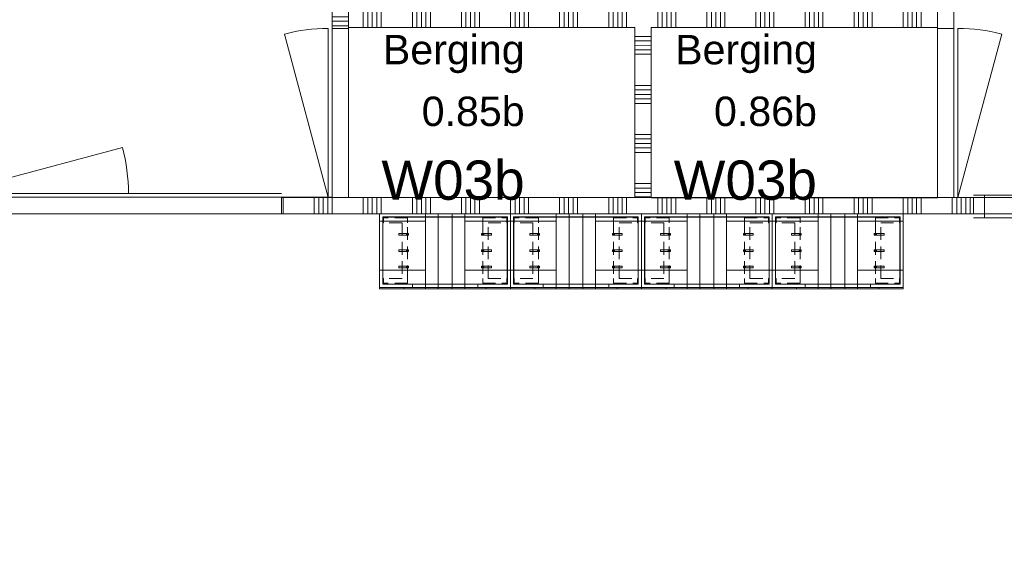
# Model space of a CAD drawing. Header units: millimetres. Extents: x -850 to 154668, y -80411 to 71019.
# Tile 184 of 236: x 45490 to 51508, y 42716 to 45992. Entities that reach past the tile are written whole.
import ezdxf
from ezdxf.enums import TextEntityAlignment as Align

# ---------------------------------------------------------------- set-up
doc = ezdxf.new("R2010")
doc.units = ezdxf.units.MM
doc.header["$MEASUREMENT"] = 0
doc.linetypes.add('B0702', pattern=[117.37, 78.119999, -39.250001])
for name, color, linetype in [('New_22 NC Binnenwanden', 7, 'Continuous'), ('New_22 NC Binnenwanden Deuren', 7, 'Continuous'), ('New_22 NC Binnenwanden Doorsnede-arcering', 7, 'Continuous'), ('New_22 NC Binnenwanden Laagscheidingslijnen', 7, 'Continuous'), ('New_22 NC Binnenwanden Ramen', 7, 'Continuous'), ('New_72 Vaste Inrichting', 7, 'Continuous'), ('New_72 Vaste Inrichting Afdek-arcering', 7, 'Continuous'), ('New_Z Ruimtefuncties', 7, 'Continuous'), ('New_Z Ruimtefuncties Zone omranding', 7, 'Continuous'), ('New_Z Ruimtefuncties Zone tekst', 7, 'Continuous')]:
    doc.layers.add(name, color=color, linetype=linetype)
doc.styles.add('GENERATED_STYLE_1', font='arial.ttf')
doc.styles.add('GENERATED_STYLE_2', font='arial.ttf')

# ---------------------------------------------------------------- blocks, each defined once
blk = doc.blocks.new('*X637')
at = {"layer": 'New_22 NC Binnenwanden Doorsnede-arcering', "color": 254, "linetype": 'Continuous', "lineweight": 0, "true_color": 0xe9ebeb}
for p, q in [((47590.3, 46006.3), (47590.3, 46045)), ((47617.7, 46006.3), (47617.7, 46045)), ((47645.1, 46006.3), (47645.1, 46045)), ((47672.6, 46006.3), (47672.6, 46045)), ((47700, 46006.3), (47700, 46045)), ((47890.3, 46006.3), (47890.3, 46045)), ((47917.7, 46006.3), (47917.7, 46045)), ((47945.1, 46006.3), (47945.1, 46045)), ((47972.6, 46006.3), (47972.6, 46045)), ((48000, 46006.3), (48000, 46045)), ((48190.3, 46006.3), (48190.3, 46045)), ((48217.7, 46006.3), (48217.7, 46045)), ((48245.1, 46006.3), (48245.1, 46045)), ((48272.6, 46006.3), (48272.6, 46045)), ((48300, 46006.3), (48300, 46045)), ((48490.3, 46006.3), (48490.3, 46045)), ((48517.7, 46006.3), (48517.7, 46045)), ((48545.1, 46006.3), (48545.1, 46045)), ((48572.6, 46006.3), (48572.6, 46045)), ((48600, 46006.3), (48600, 46045)), ((48790.3, 46006.3), (48790.3, 46045)), ((48817.7, 46006.3), (48817.7, 46045)), ((48845.1, 46006.3), (48845.1, 46045)), ((48872.6, 46006.3), (48872.6, 46045)), ((48900, 46006.3), (48900, 46045)), ((49090.3, 46006.3), (49090.3, 46045)), ((49117.7, 46006.3), (49117.7, 46045)), ((49145.1, 46006.3), (49145.1, 46045)), ((49172.6, 46006.3), (49172.6, 46045)), ((49200, 46006.3), (49200, 46045)), ((49390.3, 46006.3), (49390.3, 46045)), ((49417.7, 46006.3), (49417.7, 46045)), ((49445.1, 46006.3), (49445.1, 46045)), ((49472.6, 46006.3), (49472.6, 46045)), ((49500, 46006.3), (49500, 46045)), ((49690.3, 46006.3), (49690.3, 46045)), ((49717.7, 46006.3), (49717.7, 46045)), ((49745.1, 46006.3), (49745.1, 46045)), ((49772.6, 46006.3), (49772.6, 46045)), ((49800, 46006.3), (49800, 46045)), ((49990.3, 46006.3), (49990.3, 46045)), ((50017.7, 46006.3), (50017.7, 46045)), ((50045.1, 46006.3), (50045.1, 46045)), ((50072.6, 46006.3), (50072.6, 46045)), ((50100, 46006.3), (50100, 46045)), ((50290.3, 46006.3), (50290.3, 46045)), ((50317.7, 46006.3), (50317.7, 46045)), ((50345.1, 46006.3), (50345.1, 46045)), ((50372.6, 46006.3), (50372.6, 46045)), ((50400, 46006.3), (50400, 46045)), ((50590.3, 46006.3), (50590.3, 46045)), ((50617.7, 46006.3), (50617.7, 46045)), ((50645.1, 46006.3), (50645.1, 46045)), ((50672.6, 46006.3), (50672.6, 46045)), ((50700, 46006.3), (50700, 46045)), ((50890.3, 46006.3), (50890.3, 46045)), ((50917.7, 46006.3), (50917.7, 46045)), ((50945.1, 46006.3), (50945.1, 46045)), ((50972.6, 46006.3), (50972.6, 46045)), ((51000, 46006.3), (51000, 46045)), ((47590.3, 45945), (47590.3, 46006.3)), ((47617.7, 45945), (47617.7, 46006.3)), ((47645.1, 45945), (47645.1, 46006.3)), ((47672.6, 45945), (47672.6, 46006.3)), ((47700, 45945), (47700, 46006.3)), ((47890.3, 45945), (47890.3, 46006.3)), ((47917.7, 45945), (47917.7, 46006.3)), ((47945.1, 45945), (47945.1, 46006.3)), ((47972.6, 45945), (47972.6, 46006.3)), ((48000, 45945), (48000, 46006.3)), ((48190.3, 45945), (48190.3, 46006.3)), ((48217.7, 45945), (48217.7, 46006.3)), ((48245.1, 45945), (48245.1, 46006.3)), ((48272.6, 45945), (48272.6, 46006.3)), ((48300, 45945), (48300, 46006.3)), ((48490.3, 45945), (48490.3, 46006.3)), ((48517.7, 45945), (48517.7, 46006.3)), ((48545.1, 45945), (48545.1, 46006.3)), ((48572.6, 45945), (48572.6, 46006.3)), ((48600, 45945), (48600, 46006.3)), ((48790.3, 45945), (48790.3, 46006.3)), ((48817.7, 45945), (48817.7, 46006.3)), ((48845.1, 45945), (48845.1, 46006.3)), ((48872.6, 45945), (48872.6, 46006.3)), ((48900, 45945), (48900, 46006.3)), ((49090.3, 45945), (49090.3, 46006.3)), ((49117.7, 45945), (49117.7, 46006.3)), ((49145.1, 45945), (49145.1, 46006.3)), ((49172.6, 45945), (49172.6, 46006.3)), ((49200, 45945), (49200, 46006.3)), ((49390.3, 45945), (49390.3, 46006.3)), ((49417.7, 45945), (49417.7, 46006.3)), ((49445.1, 45945), (49445.1, 46006.3)), ((49472.6, 45945), (49472.6, 46006.3)), ((49500, 45945), (49500, 46006.3)), ((49690.3, 45945), (49690.3, 46006.3)), ((49717.7, 45945), (49717.7, 46006.3)), ((49745.1, 45945), (49745.1, 46006.3)), ((49772.6, 45945), (49772.6, 46006.3)), ((49800, 45945), (49800, 46006.3)), ((49990.3, 45945), (49990.3, 46006.3)), ((50017.7, 45945), (50017.7, 46006.3)), ((50045.1, 45945), (50045.1, 46006.3)), ((50072.6, 45945), (50072.6, 46006.3)), ((50100, 45945), (50100, 46006.3)), ((50290.3, 45945), (50290.3, 46006.3)), ((50317.7, 45945), (50317.7, 46006.3)), ((50345.1, 45945), (50345.1, 46006.3)), ((50372.6, 45945), (50372.6, 46006.3)), ((50400, 45945), (50400, 46006.3)), ((50590.3, 45945), (50590.3, 46006.3)), ((50617.7, 45945), (50617.7, 46006.3)), ((50645.1, 45945), (50645.1, 46006.3)), ((50672.6, 45945), (50672.6, 46006.3)), ((50700, 45945), (50700, 46006.3)), ((50890.3, 45945), (50890.3, 46006.3)), ((50917.7, 45945), (50917.7, 46006.3)), ((50945.1, 45945), (50945.1, 46006.3)), ((50972.6, 45945), (50972.6, 46006.3)), ((51000, 45945), (51000, 46006.3))]:
    blk.add_line(p, q, dxfattribs=at)
blk = doc.blocks.new('Wall_155_1', base_point=(51200.2, 45945))
at = {"layer": 'New_22 NC Binnenwanden', "color": 8, "linetype": 'Continuous', "lineweight": 0, "true_color": 0x778488, "flags": 128}
for points in [[(51100.2, 46045), (47500.4, 46045)], [(47500.4, 46045), (47500.4, 45945)], [(51100.2, 46045), (51100.2, 45945)], [(47500.4, 45945), (49250.1, 45945)], [(49350.1, 45945), (51100.2, 45945)]]:
    blk.add_lwpolyline(points, dxfattribs=at)
at = {"layer": 'New_22 NC Binnenwanden', "color": 8, "lineweight": 0, "true_color": 0x778488}
blk.add_blockref('*X637', (0, 0), dxfattribs=at)
blk = doc.blocks.new('garderobehuisje 3')
at = {"layer": 'New_72 Vaste Inrichting Afdek-arcering', "linetype": 'Continuous', "lineweight": 0, "true_color": 0x99a3a6}
h = blk.add_hatch(dxfattribs=at)
h.set_pattern_fill('930_Lijnen_vert_300_0001', color=253, style=0, pattern_type=2)
h.set_pattern_definition([(2e-14, (225, 60), (0, 300), [])])
h.paths.add_polyline_path([(0, 0), (279.8, 0), (279.8, 460), (0, 460)])
h = blk.add_hatch(dxfattribs=at)
h.set_pattern_fill('930_Lijnen_vert_300_0001', color=253, style=0, pattern_type=2)
h.set_pattern_definition([(180, (225, 60), (0, 300), [])])
h.paths.add_polyline_path([(800, 460), (520.3, 460), (520.3, 0), (800, 0)])
at = {"layer": 'New_72 Vaste Inrichting', "color": 7, "linetype": 'Continuous', "lineweight": 0}
for p, q in [((800, 460), (0, 460)), ((0, 460), (0, 10)), ((0, 460), (279.8, 460)), ((0, 0), (0, 460)), ((19, 29), (19, 441)), ((19, 441), (781, 441)), ((19, 441), (19, 29)), ((781, 441), (19, 441)), ((19, 440), (781, 440)), ((20, 29), (20, 441)), ((279.8, 460), (279.8, 0)), ((357.5, 460), (279.8, 460)), ((357.5, 460), (357.5, 0)), ((520.3, 460), (442.5, 460)), ((442.5, 460), (442.5, 0)), ((520.3, 460), (800, 460)), ((520.3, 460), (520.3, 0)), ((780, 441), (780, 29)), ((781, 441), (781, 29)), ((781, 29), (781, 441)), ((800, 10), (800, 460)), ((800, 460), (800, 0)), ((0, 10), (200, 10)), ((279.8, 0), (0, 0)), ((200, 30), (19, 30)), ((200, 29), (19, 29)), ((19, 29), (200, 29)), ((200, 10), (148.8, 10)), ((148.8, 10), (148.8, 0)), ((148.8, 0), (200, 0)), ((600, 30), (200, 30)), ((200, 10), (200, 29)), ((600, 29), (200, 29)), ((200, 29), (200, 10)), ((200, 29), (600, 29)), ((200, 10), (600, 10)), ((600, 10), (200, 10)), ((200, 0), (600, 0)), ((357.5, 0), (279.8, 0)), ((520.3, 0), (442.5, 0)), ((800, 0), (520.3, 0)), ((781, 30), (600, 30)), ((781, 29), (600, 29)), ((600, 29), (600, 10)), ((600, 10), (600, 29)), ((600, 29), (781, 29)), ((600, 10), (800, 10)), ((651.3, 10), (600, 10)), ((600, 0), (651.3, 0)), ((651.3, 0), (651.3, 10))]:
    blk.add_line(p, q, dxfattribs=at)
at = {"layer": 'New_72 Vaste Inrichting', "color": 7, "linetype": 'B0702', "lineweight": 0}
for p, q in [((20, 435), (20, 405)), ((23, 435), (20, 435)), ((23, 405), (23, 435)), ((170, 435), (23, 435)), ((170, 405), (170, 435)), ((630, 435), (630, 405)), ((630, 435), (777, 435)), ((777, 435), (777, 405)), ((777, 435), (780, 435)), ((780, 405), (780, 435)), ((23, 405), (20, 405)), ((137, 405), (23, 405)), ((137, 405), (137, 65)), ((170, 65), (170, 405)), ((630, 405), (630, 65)), ((663.1, 65), (663.1, 405)), ((663.1, 405), (777, 405)), ((777, 405), (780, 405)), ((117, 340), (117, 330)), ((137, 340), (117, 340)), ((137, 330), (117, 330)), ((137, 330), (137, 340)), ((164, 340), (137, 340)), ((164, 330), (137, 330)), ((164, 330), (164, 340)), ((170.9, 340), (164, 340)), ((170.9, 330), (164, 330)), ((170.9, 330), (170.9, 340)), ((176.8, 340), (170.9, 340)), ((176.8, 330), (170.9, 330)), ((176.8, 330), (176.8, 340)), ((623.2, 340), (623.2, 330)), ((623.2, 340), (629.1, 340)), ((623.2, 330), (629.1, 330)), ((629.1, 340), (629.1, 330)), ((629.1, 340), (636, 340)), ((629.1, 330), (636, 330)), ((636, 340), (636, 330)), ((636, 340), (663.1, 340)), ((636, 330), (663.1, 330)), ((663.1, 340), (663.1, 330)), ((663.1, 340), (683, 340)), ((663.1, 330), (683, 330)), ((683, 330), (683, 340)), ((117, 240), (117, 230)), ((137, 240), (117, 240)), ((137, 230), (117, 230)), ((137, 230), (137, 240)), ((164, 240), (137, 240)), ((164, 230), (137, 230)), ((164, 230), (164, 240)), ((170.9, 240), (164, 240)), ((170.9, 230), (164, 230)), ((170.9, 230), (170.9, 240)), ((176.8, 240), (170.9, 240)), ((176.8, 230), (170.9, 230)), ((176.8, 230), (176.8, 240)), ((623.2, 240), (623.2, 230)), ((623.2, 240), (629.1, 240)), ((623.2, 230), (629.1, 230)), ((629.1, 240), (629.1, 230)), ((629.1, 240), (636, 240)), ((629.1, 230), (636, 230)), ((636, 240), (636, 230)), ((636, 240), (663.1, 240)), ((636, 230), (663.1, 230)), ((663.1, 240), (663.1, 230)), ((663.1, 240), (683, 240)), ((663.1, 230), (683, 230)), ((683, 230), (683, 240)), ((117, 140), (117, 130)), ((137, 140), (117, 140)), ((137, 130), (117, 130)), ((137, 130), (137, 140)), ((164, 140), (137, 140)), ((164, 130), (137, 130)), ((164, 130), (164, 140)), ((170.9, 140), (164, 140)), ((170.9, 130), (164, 130)), ((170.9, 130), (170.9, 140)), ((176.8, 140), (170.9, 140)), ((176.8, 130), (170.9, 130)), ((176.8, 130), (176.8, 140)), ((623.2, 140), (623.2, 130)), ((623.2, 140), (629.1, 140)), ((623.2, 130), (629.1, 130)), ((629.1, 140), (629.1, 130)), ((629.1, 140), (636, 140)), ((629.1, 130), (636, 130)), ((636, 140), (636, 130)), ((636, 140), (663.1, 140)), ((636, 130), (663.1, 130)), ((663.1, 140), (663.1, 130)), ((663.1, 140), (683, 140)), ((663.1, 130), (683, 130)), ((683, 130), (683, 140)), ((20, 65), (20, 35)), ((23, 65), (20, 65)), ((23, 35), (23, 65)), ((137, 65), (23, 65)), ((170, 35), (170, 65)), ((630, 65), (630, 35)), ((663.1, 65), (777, 65)), ((777, 65), (777, 35)), ((777, 65), (780, 65)), ((780, 35), (780, 65)), ((23, 35), (20, 35)), ((170, 35), (23, 35)), ((630, 35), (777, 35)), ((777, 35), (780, 35))]:
    blk.add_line(p, q, dxfattribs=at)
blk = doc.blocks.new('*X3095')
at = {"layer": 'New_22 NC Binnenwanden Doorsnede-arcering', "color": 254, "linetype": 'Continuous', "lineweight": 0, "true_color": 0xe9ebeb}
for p, q in [((51200.2, 47400), (51100.2, 47400)), ((51200.2, 47372.6), (51100.2, 47372.6)), ((51200.2, 47345.1), (51100.2, 47345.1)), ((51200.2, 47317.7), (51100.2, 47317.7)), ((51200.2, 47290.3), (51100.2, 47290.3)), ((51200.2, 47100), (51100.2, 47100)), ((51200.2, 47072.6), (51100.2, 47072.6)), ((51200.2, 47045.1), (51100.2, 47045.1)), ((51200.2, 47017.7), (51100.2, 47017.7)), ((51200.2, 46990.3), (51100.2, 46990.3)), ((51200.2, 46800), (51100.2, 46800)), ((51200.2, 46772.6), (51100.2, 46772.6)), ((51200.2, 46745.1), (51100.2, 46745.1)), ((51200.2, 46717.7), (51100.2, 46717.7)), ((51200.2, 46690.3), (51100.2, 46690.3)), ((51200.2, 46500), (51100.2, 46500)), ((51200.2, 46472.6), (51100.2, 46472.6)), ((51200.2, 46445.1), (51100.2, 46445.1)), ((51200.2, 46417.7), (51100.2, 46417.7)), ((51200.2, 46390.3), (51100.2, 46390.3)), ((51200.2, 46200), (51100.2, 46200)), ((51200.2, 46172.6), (51100.2, 46172.6)), ((51200.2, 46145.1), (51100.2, 46145.1)), ((51200.2, 46117.7), (51100.2, 46117.7)), ((51200.2, 46090.3), (51100.2, 46090.3))]:
    blk.add_line(p, q, dxfattribs=at)
blk = doc.blocks.new('*X3096')
at = {"layer": 'New_22 NC Binnenwanden Doorsnede-arcering', "color": 254, "linetype": 'Continuous', "lineweight": 0, "true_color": 0xe9ebeb}
blk.add_line((51200.2, 49390.3), (51185.7, 49390.3), dxfattribs=at)
blk = doc.blocks.new('D1 22')
at = {"layer": 'New_22 NC Binnenwanden Deuren', "color": 1, "linetype": 'Continuous', "lineweight": 0}
for q in [(-481.8, 267.6), (-517, 0)]:
    blk.add_line((517, 0), q, dxfattribs=at)
at = {"layer": 'New_22 NC Binnenwanden Deuren', "color": 7, "linetype": 'Continuous', "lineweight": 0}
for p, q in [((-517, -25), (-517, -125)), ((-517, -25), (-517, -125)), ((517, -25), (517, -125)), ((517, -25), (517, -125))]:
    blk.add_line(p, q, dxfattribs=at)
at = {"layer": 'New_22 NC Binnenwanden Deuren', "color": 1, "linetype": 'Continuous', "lineweight": 0}
blk.add_arc((517, 0), 1034, 165, 180, dxfattribs=at)
blk = doc.blocks.new('D1 zl1-b 22_7')
at = {"layer": 'New_22 NC Binnenwanden Deuren', "color": 1, "linetype": 'Continuous', "lineweight": 0}
for p, q in [((900, 0), (-121, 273.6)), ((-900, 0), (-157, 0)), ((900, 0), (-157, 0))]:
    blk.add_line(p, q, dxfattribs=at)
at = {"layer": 'New_22 NC Binnenwanden Deuren', "color": 7, "linetype": 'Continuous', "lineweight": 0}
for p, q in [((-900, -25), (-900, -125)), ((-900, -25), (-900, -125)), ((900, -25), (900, -125)), ((900, -25), (900, -125))]:
    blk.add_line(p, q, dxfattribs=at)
at = {"layer": 'New_22 NC Binnenwanden Deuren', "color": 1, "linetype": 'Continuous', "lineweight": 0}
blk.add_arc((900, 0), 1057, 165, 180, dxfattribs=at)
blk = doc.blocks.new('*X3099')
at = {"layer": 'New_22 NC Binnenwanden Doorsnede-arcering', "color": 254, "linetype": 'Continuous', "lineweight": 0, "true_color": 0xe9ebeb}
blk.add_line((51185.7, 49390.3), (51100.2, 49390.3), dxfattribs=at)
blk = doc.blocks.new('Wall_656_1', base_point=(51200.2, 44905))
at = {"layer": 'New_22 NC Binnenwanden', "color": 8, "linetype": 'Continuous', "lineweight": 0, "true_color": 0x778488}
for p, q in [((51200.2, 49294.8), (51100.2, 49294.8)), ((51200.2, 47494.8), (51100.2, 47494.8)), ((51200.2, 45939), (51100.2, 45939)), ((51200.2, 44905), (51100.2, 44905))]:
    blk.add_line(p, q, dxfattribs=at)
at = {"layer": 'New_22 NC Binnenwanden', "color": 8, "linetype": 'Continuous', "lineweight": 0, "true_color": 0x778488, "flags": 128}
for points in [[(51200.2, 49404.8), (51100.2, 49404.8)], [(51200.2, 49294.8), (51200.2, 49404.8)], [(51100.2, 49304.8), (51100.2, 49294.8)], [(51100.2, 47494.8), (51100.2, 45939)], [(51200.2, 45939), (51200.2, 47494.8)]]:
    blk.add_lwpolyline(points, dxfattribs=at)
at = {"layer": 'New_22 NC Binnenwanden Laagscheidingslijnen', "color": 8, "linetype": 'Continuous', "lineweight": 0, "true_color": 0x778488}
blk.add_line((51100.2, 49304.8), (51100.2, 49404.8), dxfattribs=at)
at = {"layer": 'New_22 NC Binnenwanden', "color": 8, "lineweight": 0, "true_color": 0x778488}
for name in ['*X3099', '*X3096', '*X3095']:
    blk.add_blockref(name, (0, 0), dxfattribs=at)
at = {"layer": 'New_22 NC Binnenwanden Deuren', "color": 1, "linetype": 'Continuous', "lineweight": 0, "zscale": 1000, "rotation": 270}
for name, p in [('D1 zl1-b 22_7', (51225.2, 48394.8)), ('D1 22', (51225.2, 45422))]:
    blk.add_blockref(name, p, dxfattribs=at)
blk = doc.blocks.new('*X3102')
at = {"layer": 'New_22 NC Binnenwanden Doorsnede-arcering', "color": 254, "linetype": 'Continuous', "lineweight": 0, "true_color": 0xe9ebeb}
for p, q in [((47400.4, 47482.3), (47432.9, 47482.3)), ((47400.4, 47454.9), (47432.9, 47454.9)), ((47400.4, 47427.4), (47432.9, 47427.4)), ((47432.9, 47482.3), (47500.4, 47482.3)), ((47432.9, 47454.9), (47500.4, 47454.9)), ((47432.9, 47427.4), (47500.4, 47427.4)), ((47400.4, 47400), (47432.9, 47400)), ((47432.9, 47400), (47500.4, 47400)), ((47400.4, 47209.7), (47432.9, 47209.7)), ((47432.9, 47209.7), (47500.4, 47209.7)), ((47400.4, 47182.3), (47432.9, 47182.3)), ((47400.4, 47154.9), (47432.9, 47154.9)), ((47400.4, 47127.4), (47432.9, 47127.4)), ((47432.9, 47182.3), (47500.4, 47182.3)), ((47432.9, 47154.9), (47500.4, 47154.9)), ((47432.9, 47127.4), (47500.4, 47127.4)), ((47400.4, 47100), (47432.9, 47100)), ((47432.9, 47100), (47500.4, 47100)), ((47400.4, 46909.7), (47432.9, 46909.7)), ((47432.9, 46909.7), (47500.4, 46909.7)), ((47400.4, 46882.3), (47432.9, 46882.3)), ((47400.4, 46854.9), (47432.9, 46854.9)), ((47400.4, 46827.4), (47432.9, 46827.4)), ((47432.9, 46882.3), (47500.4, 46882.3)), ((47432.9, 46854.9), (47500.4, 46854.9)), ((47432.9, 46827.4), (47500.4, 46827.4)), ((47400.4, 46800), (47432.9, 46800)), ((47432.9, 46800), (47500.4, 46800)), ((47400.4, 46609.7), (47432.9, 46609.7)), ((47400.4, 46582.3), (47432.9, 46582.3)), ((47432.9, 46609.7), (47500.4, 46609.7)), ((47432.9, 46582.3), (47500.4, 46582.3)), ((47400.4, 46554.9), (47432.9, 46554.9)), ((47400.4, 46527.4), (47432.9, 46527.4)), ((47432.9, 46554.9), (47500.4, 46554.9)), ((47432.9, 46527.4), (47500.4, 46527.4)), ((47400.4, 46500), (47432.9, 46500)), ((47432.9, 46500), (47500.4, 46500)), ((47400.4, 46309.7), (47432.9, 46309.7)), ((47400.4, 46282.3), (47432.9, 46282.3)), ((47432.9, 46309.7), (47500.4, 46309.7)), ((47432.9, 46282.3), (47500.4, 46282.3)), ((47400.4, 46254.9), (47432.9, 46254.9)), ((47400.4, 46227.4), (47432.9, 46227.4)), ((47432.9, 46254.9), (47500.4, 46254.9)), ((47432.9, 46227.4), (47500.4, 46227.4)), ((47400.4, 46200), (47432.9, 46200)), ((47432.9, 46200), (47500.4, 46200)), ((47400.4, 46009.7), (47432.9, 46009.7)), ((47400.4, 45982.3), (47432.9, 45982.3)), ((47432.9, 46009.7), (47500.4, 46009.7)), ((47432.9, 45982.3), (47500.4, 45982.3)), ((47400.4, 45954.9), (47432.9, 45954.9)), ((47432.9, 45954.9), (47500.4, 45954.9))]:
    blk.add_line(p, q, dxfattribs=at)
blk = doc.blocks.new('Wall_657_1', base_point=(47400.4, 44905))
at = {"layer": 'New_22 NC Binnenwanden', "color": 8, "linetype": 'Continuous', "lineweight": 0, "true_color": 0x778488}
for p, q in [((47400.4, 49294.8), (47500.4, 49294.8)), ((47400.4, 47494.8), (47500.4, 47494.8)), ((47400.4, 45939), (47500.4, 45939)), ((47400.4, 44905), (47500.4, 44905))]:
    blk.add_line(p, q, dxfattribs=at)
at = {"layer": 'New_22 NC Binnenwanden', "color": 8, "linetype": 'Continuous', "lineweight": 0, "true_color": 0x778488, "flags": 128}
for points in [[(47500.4, 49305), (47400.4, 49305)], [(47400.4, 49305), (47400.4, 49294.8)], [(47500.4, 49294.8), (47500.4, 49305)], [(47400.4, 47494.8), (47400.4, 45939)], [(47500.4, 45939), (47500.4, 47494.8)]]:
    blk.add_lwpolyline(points, dxfattribs=at)
at = {"layer": 'New_22 NC Binnenwanden', "color": 8, "lineweight": 0, "true_color": 0x778488}
blk.add_blockref('*X3102', (0, 0), dxfattribs=at)
at = {"layer": 'New_22 NC Binnenwanden Deuren', "color": 1, "linetype": 'Continuous', "lineweight": 0, "xscale": -1, "zscale": 1000, "rotation": 90}
for name, p in [('D1 zl1-b 22_7', (47375.4, 48394.8)), ('D1 22', (47375.4, 45422))]:
    blk.add_blockref(name, p, dxfattribs=at)
blk = doc.blocks.new('*X3108')
at = {"layer": 'New_22 NC Binnenwanden Doorsnede-arcering', "color": 254, "linetype": 'Continuous', "lineweight": 0, "true_color": 0xe9ebeb}
for p, q in [((49350.1, 45890), (49250.1, 45890)), ((49350.1, 45862.6), (49250.1, 45862.6)), ((49350.1, 45835.1), (49250.1, 45835.2)), ((49350.1, 45807.7), (49250.1, 45807.7)), ((49350.1, 45780.3), (49250.1, 45780.3)), ((49350, 45590), (49250, 45590)), ((49350, 45562.6), (49250, 45562.6)), ((49350, 45535.1), (49250, 45535.2)), ((49350, 45507.7), (49250, 45507.7)), ((49350, 45480.3), (49250, 45480.3)), ((49350, 45290), (49250, 45290)), ((49350, 45262.6), (49250, 45262.6)), ((49349.9, 45235.1), (49249.9, 45235.2)), ((49349.9, 45207.7), (49249.9, 45207.7)), ((49349.9, 45180.3), (49249.9, 45180.3)), ((49349.9, 44990), (49249.9, 44990)), ((49349.9, 44962.6), (49249.9, 44962.6)), ((49349.9, 44935.1), (49249.9, 44935.2)), ((49349.9, 44907.7), (49249.9, 44907.7))]:
    blk.add_line(p, q, dxfattribs=at)
blk = doc.blocks.new('Wall_659_1', base_point=(49299.9, 44905))
at = {"layer": 'New_22 NC Binnenwanden', "color": 8, "linetype": 'Continuous', "lineweight": 0, "true_color": 0x778488, "flags": 128}
for points in [[(49250.1, 45945), (49249.9, 44905)], [(49349.9, 44905), (49350.1, 45945)], [(49249.9, 44905), (49349.9, 44905)]]:
    blk.add_lwpolyline(points, dxfattribs=at)
at = {"layer": 'New_22 NC Binnenwanden', "color": 8, "lineweight": 0, "true_color": 0x778488}
blk.add_blockref('*X3108', (0, 0), dxfattribs=at)
blk = doc.blocks.new('*X3121')
at = {"layer": 'New_22 NC Binnenwanden Doorsnede-arcering', "color": 254, "linetype": 'Continuous', "lineweight": 0, "true_color": 0xe9ebeb}
for p, q in [((47100, 44805), (47100, 44905)), ((47290.3, 44805), (47290.3, 44905)), ((47317.7, 44805), (47317.7, 44905)), ((47345.1, 44805), (47345.1, 44905)), ((47372.6, 44805), (47372.6, 44905)), ((47400, 44805), (47400, 44905)), ((47590.3, 44805), (47590.3, 44905)), ((47617.7, 44805), (47617.7, 44905)), ((47645.1, 44805), (47645.1, 44905)), ((47672.6, 44805), (47672.6, 44905)), ((47700, 44805), (47700, 44905)), ((47890.3, 44805), (47890.3, 44905)), ((47917.7, 44805), (47917.7, 44905)), ((47945.1, 44805), (47945.1, 44905)), ((47972.6, 44805), (47972.6, 44905)), ((48000, 44805), (48000, 44905)), ((48190.3, 44805), (48190.3, 44905)), ((48217.7, 44805), (48217.7, 44905)), ((48245.1, 44805), (48245.1, 44905)), ((48272.6, 44805), (48272.6, 44905)), ((48300, 44805), (48300, 44905)), ((48490.3, 44805), (48490.3, 44905)), ((48517.7, 44805), (48517.7, 44905)), ((48545.1, 44805), (48545.1, 44905)), ((48572.6, 44805), (48572.6, 44905)), ((48600, 44805), (48600, 44905)), ((48790.3, 44805), (48790.3, 44905)), ((48817.7, 44805), (48817.7, 44905)), ((48845.1, 44805), (48845.1, 44905)), ((48872.6, 44805), (48872.6, 44905)), ((48900, 44805), (48900, 44905)), ((49090.3, 44805), (49090.3, 44905)), ((49117.7, 44805), (49117.7, 44905)), ((49145.1, 44805), (49145.1, 44905)), ((49172.6, 44805), (49172.6, 44905)), ((49200, 44805), (49200, 44905)), ((49390.3, 44805), (49390.3, 44905)), ((49417.7, 44805), (49417.7, 44905)), ((49445.1, 44805), (49445.1, 44905)), ((49472.6, 44805), (49472.6, 44905)), ((49500, 44805), (49500, 44905)), ((49690.3, 44805), (49690.3, 44905)), ((49717.7, 44805), (49717.7, 44905)), ((49745.1, 44805), (49745.1, 44905)), ((49772.6, 44805), (49772.6, 44905)), ((49800, 44805), (49800, 44905)), ((49990.3, 44805), (49990.3, 44905)), ((50017.7, 44805), (50017.7, 44905)), ((50045.1, 44805), (50045.1, 44905)), ((50072.6, 44805), (50072.6, 44905)), ((50100, 44805), (50100, 44905)), ((50290.3, 44805), (50290.3, 44905)), ((50317.7, 44805), (50317.7, 44905)), ((50345.1, 44805), (50345.1, 44905)), ((50372.6, 44805), (50372.6, 44905)), ((50400, 44805), (50400, 44905)), ((50590.3, 44805), (50590.3, 44905)), ((50617.7, 44805), (50617.7, 44905)), ((50645.1, 44805), (50645.1, 44905)), ((50672.6, 44805), (50672.6, 44905)), ((50700, 44805), (50700, 44905)), ((50890.3, 44805), (50890.3, 44905)), ((50917.7, 44805), (50917.7, 44905)), ((50945.1, 44805), (50945.1, 44905)), ((50972.6, 44805), (50972.6, 44905)), ((51000, 44805), (51000, 44905)), ((51190.3, 44805), (51190.3, 44905)), ((51217.7, 44805), (51217.7, 44905)), ((51245.1, 44805), (51245.1, 44905)), ((51272.6, 44805), (51272.6, 44905)), ((51300, 44805), (51300, 44905))]:
    blk.add_line(p, q, dxfattribs=at)
blk = doc.blocks.new('R rond 22_2')
at = {"layer": 'New_22 NC Binnenwanden Ramen', "color": 1, "linetype": 'Continuous', "lineweight": 0}
for p, q in [((-300, 0), (-233, 0)), ((-233, 0), (-233, -139)), ((-233, 0), (233, 0)), ((233, -139), (233, 0)), ((233, 0), (300, 0)), ((-233, -139), (-300, -139)), ((233, -139), (-233, -139)), ((300, -139), (233, -139))]:
    blk.add_line(p, q, dxfattribs=at)
at = {"layer": 'New_22 NC Binnenwanden Ramen', "color": 9, "linetype": 'Continuous', "lineweight": 0}
for p, q in [((-300, -25), (300, -25)), ((-300, -125), (300, -125))]:
    blk.add_line(p, q, dxfattribs=at)
at = {"layer": 'New_22 NC Binnenwanden Ramen', "color": 7, "linetype": 'Continuous', "lineweight": 0}
for p, q in [((-300, -125), (-300, -25)), ((-300, -125), (-300, -25)), ((300, -125), (300, -25)), ((300, -125), (300, -25))]:
    blk.add_line(p, q, dxfattribs=at)
blk = doc.blocks.new('D1 zl2 22')
at = {"layer": 'New_22 NC Binnenwanden Deuren', "color": 1, "linetype": 'Continuous', "lineweight": 0}
for p, q in [((540.1, 0), (-503.1, 279.5)), ((-1474.9, 0), (-539.9, 0)), ((540.1, 0), (-539.9, 0)), ((1474.9, 0), (540.1, 0))]:
    blk.add_line(p, q, dxfattribs=at)
at = {"layer": 'New_22 NC Binnenwanden Deuren', "color": 7, "linetype": 'Continuous', "lineweight": 0}
for p, q in [((-1474.9, -25), (-1474.9, -125)), ((-1474.9, -25), (-1474.9, -125)), ((1474.9, -25), (1474.9, -125)), ((1474.9, -25), (1474.9, -125))]:
    blk.add_line(p, q, dxfattribs=at)
at = {"layer": 'New_22 NC Binnenwanden Deuren', "color": 1, "linetype": 'Continuous', "lineweight": 0}
blk.add_arc((540.1, 0), 1080, 165, 180, dxfattribs=at)
blk = doc.blocks.new('Wall_662_1', base_point=(32650.7, 44905))
at = {"layer": 'New_22 NC Binnenwanden', "color": 8, "linetype": 'Continuous', "lineweight": 0, "true_color": 0x778488}
for p, q in [((47090, 44905), (47090, 44805)), ((51320.4, 44905), (51320.4, 44805))]:
    blk.add_line(p, q, dxfattribs=at)
at = {"layer": 'New_22 NC Binnenwanden', "color": 8, "linetype": 'Continuous', "lineweight": 0, "true_color": 0x778488, "flags": 128}
for points in [[(47400.4, 44905), (47090, 44905)], [(51100.2, 44905), (47500.4, 44905)], [(51320.4, 44905), (51200.2, 44905)], [(47090, 44805), (51320.4, 44805)]]:
    blk.add_lwpolyline(points, dxfattribs=at)
at = {"layer": 'New_22 NC Binnenwanden', "color": 8, "lineweight": 0, "true_color": 0x778488}
blk.add_blockref('*X3121', (0, 0), dxfattribs=at)
at = {"layer": 'New_22 NC Binnenwanden Deuren', "color": 1, "linetype": 'Continuous', "lineweight": 0, "xscale": -1, "zscale": 1000}
blk.add_blockref('D1 zl2 22', (45615.1, 44930), dxfattribs=at)
at = {"layer": 'New_22 NC Binnenwanden Ramen', "color": 1, "linetype": 'Continuous', "lineweight": 0, "xscale": -1, "zscale": 1000, "rotation": 180}
blk.add_blockref('R rond 22_2', (51620.4, 44780), dxfattribs=at)
blk = doc.blocks.new('Berging_0.85b_87_1', base_point=(48137.5, 45374.2))
at = {"layer": 'New_Z Ruimtefuncties Zone tekst', "color": 2, "lineweight": 0}
for tag, height, style, p in [('DUMMY_938', 180, 'GENERATED_STYLE_1', (48576.4, 45939.9)), ('ROOM_NAME', 180, 'GENERATED_STYLE_1', (48576.4, 45898.8)), ('DUMMY_939', 180, 'GENERATED_STYLE_1', (48576.4, 45562.8)), ('ROOM_NUMBER', 180, 'GENERATED_STYLE_1', (48576.4, 45521.6)), ('stWallCovering', 240, 'GENERATED_STYLE_2', (48576.4, 45130.8))]:
    blk.add_attdef(tag, text='', height=height, dxfattribs=dict(at, style=style)).set_placement(p, align=Align.TOP_RIGHT)
at = {"layer": 'New_Z Ruimtefuncties Zone tekst', "color": 2, "lineweight": 0, "style": 'GENERATED_STYLE_2'}
blk.add_attdef('DUMMY_940', text='', height=240, dxfattribs=at).set_placement((47698.7, 45185.6), align=Align.TOP_LEFT)
blk = doc.blocks.new('Berging_0.86b_88_1', base_point=(49924.1, 45374.2))
at = {"layer": 'New_Z Ruimtefuncties Zone tekst', "color": 2, "lineweight": 0}
for tag, height, style, p in [('DUMMY_938', 180, 'GENERATED_STYLE_1', (50363, 45939.9)), ('ROOM_NAME', 180, 'GENERATED_STYLE_1', (50363, 45898.8)), ('DUMMY_939', 180, 'GENERATED_STYLE_1', (50363, 45562.8)), ('ROOM_NUMBER', 180, 'GENERATED_STYLE_1', (50363, 45521.6)), ('stWallCovering', 240, 'GENERATED_STYLE_2', (50363, 45130.8))]:
    blk.add_attdef(tag, text='', height=height, dxfattribs=dict(at, style=style)).set_placement(p, align=Align.TOP_RIGHT)
at = {"layer": 'New_Z Ruimtefuncties Zone tekst', "color": 2, "lineweight": 0, "style": 'GENERATED_STYLE_2'}
blk.add_attdef('DUMMY_940', text='', height=240, dxfattribs=at).set_placement((49485.2, 45185.6), align=Align.TOP_LEFT)

msp = doc.modelspace()

# ---------------------------------------------------------------- linework, layer by layer
at = {"layer": 'New_Z Ruimtefuncties Zone omranding', "color": 203, "linetype": 'Continuous', "lineweight": 0, "true_color": 0xb07cd8, "flags": 128}
for points in [[(41140.2, 53904.8), (41140.2, 44905.6), (44573.5, 44905.6), (47400.4, 44905.6), (47400.4, 49405), (47400.4, 53904.8), (46295, 53904.8), (46045, 53904.8)], [(50500.4, 49404.8), (51200.2, 49404.8), (51200.2, 44905), (56100.6, 44905), (56100.6, 53915), (50500.4, 53915)]]:
    msp.add_lwpolyline(points, close=True, dxfattribs=at)
at = {"layer": 'New_Z Ruimtefuncties Zone omranding', "color": 93, "linetype": 'Continuous', "lineweight": 0, "true_color": 0x55d03c, "flags": 128}
for points in [[(47500.3, 45945), (47500.3, 44905), (47509.6, 44905), (49250.2, 44905), (49250.2, 45945)], [(51100.2, 45945), (49350.4, 45945), (49350.4, 44902.3), (51100.2, 44902.4)]]:
    msp.add_lwpolyline(points, close=True, dxfattribs=at)
at = {"layer": 'New_Z Ruimtefuncties Zone omranding', "color": 41, "linetype": 'Continuous', "lineweight": 0, "true_color": 0xffeeaa, "flags": 128}
msp.add_lwpolyline([(31200.8, 44805), (31200.8, 42195), (43075.3, 42195, -0.414206), (43975.3, 41295), (43975.3, 36554.9), (49970.5, 36554.9), (49970.5, 37155.1), (53550.4, 37155.1), (53550.4, 41294.6, -0.414214), (54450.4, 42194.6), (55536.6, 42194.6), (55536.6, 44805)], format="xyb", close=True, dxfattribs=at)

# ---------------------------------------------------------------- block references
at = {"layer": 'New_22 NC Binnenwanden', "color": 8, "lineweight": 0, "true_color": 0x778488}
for name, p in [('Wall_656_1', (51200.2, 44905)), ('Wall_657_1', (47400.4, 44905)), ('Wall_155_1', (51200.2, 45945)), ('Wall_659_1', (49299.9, 44905)), ('Wall_662_1', (32650.7, 44905))]:
    msp.add_blockref(name, p, dxfattribs=at)
at = {"layer": 'New_72 Vaste Inrichting', "color": 7, "linetype": 'Continuous', "lineweight": 0, "zscale": 1000}
for p in [(47690.2, 44345), (48490.2, 44345), (49290.2, 44345), (50090.2, 44345)]:
    msp.add_blockref('garderobehuisje 3', p, dxfattribs=at)
at = {"layer": 'New_Z Ruimtefuncties', "color": 2, "linetype": 'Continuous', "lineweight": 0}
for name, p, values in [('Berging_0.85b_87_1', (48137.5, 45374.2), {'ROOM_NAME': 'Berging', 'ROOM_NUMBER': '0.85b', 'stWallCovering': 'W03b'}), ('Berging_0.86b_88_1', (49924.1, 45374.2), {'ROOM_NAME': 'Berging', 'ROOM_NUMBER': '0.86b', 'stWallCovering': 'W03b'})]:
    msp.add_blockref(name, p, dxfattribs=at).add_auto_attribs(values)

doc.saveas('drawing.dxf')
